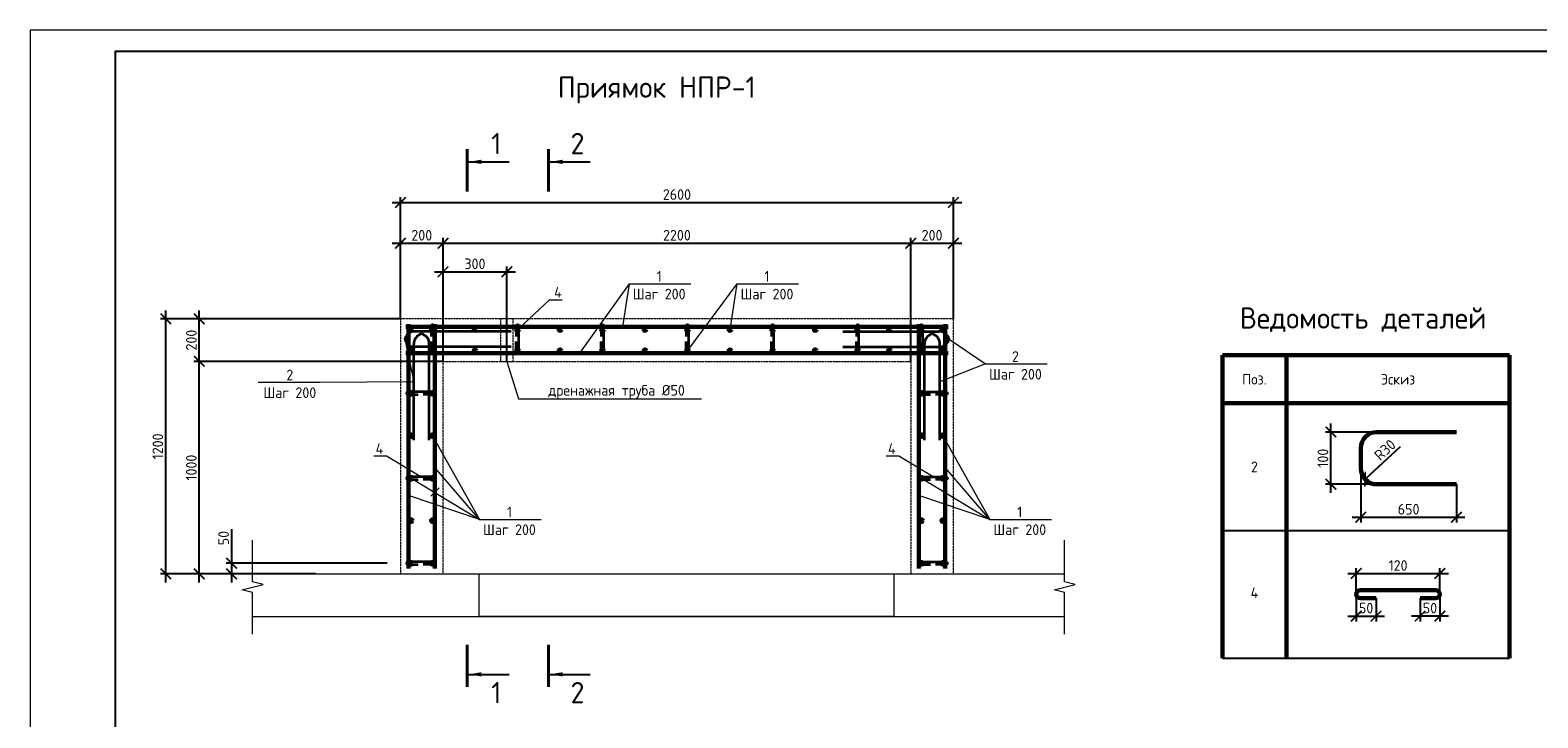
# Model space of a CAD drawing. Header units: millimetres. Extents: x 130535 to 3472113, y -231620 to 121434.
# Tile 47 of 133: x 344596 to 380050, y 18030 to 34210. Entities that reach past the tile are written whole.
import ezdxf
from ezdxf import colors
from ezdxf.entities.mleader import LeaderData, LeaderLine
from ezdxf.enums import TextEntityAlignment as Align
from ezdxf.math import Vec2, Vec3

# ---------------------------------------------------------------- set-up
doc = ezdxf.new("R2010")
doc.units = ezdxf.units.MM
doc.linetypes.add('DASHED', pattern=[7, 5, -2, 0])
doc.layers.get('DEFPOINTS').update_dxf_attribs({"color": 1, "lineweight": 0})
for name, color, linetype, lineweight in [('Основная 0.35', 200, 'Continuous', 35), ('Основная 0.60', 142, 'Continuous', 60), ('РАЗМЕРЫ', 1, 'Continuous', 9), ('Символы 0.20', 1, 'Continuous', 20), ('Текст 5.00', 82, 'Continuous', 50), ('Тонкая', 81, 'Continuous', 20), ('Тонкая 0.20', 30, 'Continuous', 20), ('ТОНКИЕ', 7, 'Continuous', 9), ('Штриховая 0.20', 42, 'DASHED', 20)]:
    doc.layers.add(name, color=color, linetype=linetype, lineweight=lineweight)
doc.layers.add('ТОЛСТЫЕ_ОСНОВНЫЕ', color=6, linetype='Continuous')
doc.styles.add('GOST-2.304_Type-B', font='GOST_Common.ttf')
doc.dimstyles.new('СПДС', dxfattribs={"dimscale": 100, "dimtxt": 2.5, "dimasz": 2.5, "dimexe": 1.25, "dimexo": 0, "dimtad": 1, "dimdec": 0, "dimtxsty": 'GOST-2.304_Type-B', "dimblk": 'ARCHTICK', "dimcen": 2.5, "dimdle": 2, "dimadec": 0, "dimazin": 2, "dimtfac": 0.75, "dimtdec": 0, "dimtmove": 1, "dimatfit": 3, "dimfxl": 1, "dimtolj": 1, "dimarcsym": 1})

# ---------------------------------------------------------------- blocks, each defined once
blk = doc.blocks.new('*U5')
at = {"layer": 'ТОЛСТЫЕ_ОСНОВНЫЕ', "color": 6}
blk.add_lwpolyline([(20, 5), (589, 5), (589, 415), (20, 415)], close=True, dxfattribs=at)
at = {"layer": 'ТОНКИЕ'}
blk.add_lwpolyline([(0, 0), (594, 0), (594, 420), (0, 420)], close=True, dxfattribs=at)
blk = doc.blocks.new('_ArchTick')
at = {"color": 0, "linetype": 'ByBlock', "const_width": 0.15}
blk.add_lwpolyline([(-0.5, -0.5), (0.5, 0.5)], dxfattribs=at)
blk = doc.blocks.new('*D429')
at = {"layer": 'DEFPOINTS', "color": 0, "linetype": 'Continuous', "lineweight": 0, "transparency": 16777216}
for p in [(352993, 21667), (349333, 21417), (351305, 21417)]:
    blk.add_point(p, dxfattribs=at)
at = {"layer": 'РАЗМЕРЫ', "color": 0, "linetype": 'Continuous', "lineweight": -2, "transparency": 16777216}
for p, q in [((349333, 22473), (349333, 21667)), ((352993, 21667), (349208, 21667)), ((349333, 21867), (349333, 21217)), ((351305, 21417), (349208, 21417))]:
    blk.add_line(p, q, dxfattribs=at)
at = {"layer": 'РАЗМЕРЫ', "color": 0, "linetype": 'Continuous', "lineweight": -2, "transparency": 16777216, "xscale": 250, "yscale": 250, "zscale": 250}
for p, rotation in [((349333, 21667), 90), ((349333, 21417), 270)]:
    blk.add_blockref('_ArchTick', p, dxfattribs=dict(at, rotation=rotation))
at = {"layer": 'РАЗМЕРЫ', "color": 0, "linetype": 'Continuous', "lineweight": 0, "transparency": 16777216, "insert": (349145, 22260), "char_height": 250, "attachment_point": 5, "rotation": 90, "style": 'GOST-2.304_Type-B'}
blk.add_mtext('\\A1;50', dxfattribs=at)
blk = doc.blocks.new('*D430')
at = {"layer": 'DEFPOINTS', "color": 0, "linetype": 'Continuous', "lineweight": 0, "transparency": 16777216}
for p in [(348573, 26417), (354305, 26417), (349824, 21417)]:
    blk.add_point(p, dxfattribs=at)
at = {"layer": 'РАЗМЕРЫ', "color": 0, "linetype": 'Continuous', "lineweight": -2, "transparency": 16777216}
for p, q in [((348573, 21217), (348573, 26617)), ((354305, 26417), (348448, 26417)), ((349824, 21417), (348448, 21417))]:
    blk.add_line(p, q, dxfattribs=at)
at = {"layer": 'РАЗМЕРЫ', "color": 0, "linetype": 'Continuous', "lineweight": -2, "transparency": 16777216, "xscale": 250, "yscale": 250, "zscale": 250}
for p, rotation in [((348573, 26417), 90), ((348573, 21417), 270)]:
    blk.add_blockref('_ArchTick', p, dxfattribs=dict(at, rotation=rotation))
at = {"layer": 'РАЗМЕРЫ', "color": 0, "linetype": 'Continuous', "lineweight": 0, "transparency": 16777216, "insert": (348386, 23917), "char_height": 250, "attachment_point": 5, "rotation": 90, "style": 'GOST-2.304_Type-B'}
blk.add_mtext('\\A1;1000', dxfattribs=at)
blk = doc.blocks.new('*D431')
at = {"layer": 'DEFPOINTS', "color": 0, "linetype": 'Continuous', "lineweight": 0, "transparency": 16777216}
for p in [(348573, 27417), (353305, 27417), (354305, 26417)]:
    blk.add_point(p, dxfattribs=at)
at = {"layer": 'РАЗМЕРЫ', "color": 0, "linetype": 'Continuous', "lineweight": -2, "transparency": 16777216}
for p, q in [((353305, 27417), (348448, 27417)), ((348573, 26217), (348573, 27617)), ((354305, 26417), (348448, 26417))]:
    blk.add_line(p, q, dxfattribs=at)
at = {"layer": 'РАЗМЕРЫ', "color": 0, "linetype": 'Continuous', "lineweight": -2, "transparency": 16777216, "xscale": 250, "yscale": 250, "zscale": 250}
for p, rotation in [((348573, 27417), 90), ((348573, 26417), 270)]:
    blk.add_blockref('_ArchTick', p, dxfattribs=dict(at, rotation=rotation))
at = {"layer": 'РАЗМЕРЫ', "color": 0, "linetype": 'Continuous', "lineweight": 0, "transparency": 16777216, "insert": (348386, 26917), "char_height": 250, "attachment_point": 5, "rotation": 90, "style": 'GOST-2.304_Type-B'}
blk.add_mtext('\\A1;200', dxfattribs=at)
blk = doc.blocks.new('*D432')
at = {"layer": 'DEFPOINTS', "color": 0, "linetype": 'Continuous', "lineweight": 0, "transparency": 16777216}
for p in [(354305, 29196), (353305, 27417), (354305, 26417)]:
    blk.add_point(p, dxfattribs=at)
at = {"layer": 'РАЗМЕРЫ', "color": 0, "linetype": 'Continuous', "lineweight": -2, "transparency": 16777216}
for p, q in [((353105, 29196), (354505, 29196)), ((353305, 27417), (353305, 29321)), ((354305, 26417), (354305, 29321))]:
    blk.add_line(p, q, dxfattribs=at)
at = {"layer": 'РАЗМЕРЫ', "color": 0, "linetype": 'Continuous', "lineweight": -2, "transparency": 16777216, "xscale": 250, "yscale": 250, "zscale": 250, "rotation": 180}
blk.add_blockref('_ArchTick', (353305, 29196), dxfattribs=at)
at = {"layer": 'РАЗМЕРЫ', "color": 0, "linetype": 'Continuous', "lineweight": -2, "transparency": 16777216, "xscale": 250, "yscale": 250, "zscale": 250}
blk.add_blockref('_ArchTick', (354305, 29196), dxfattribs=at)
at = {"layer": 'РАЗМЕРЫ', "color": 0, "linetype": 'Continuous', "lineweight": 0, "transparency": 16777216, "insert": (353805, 29384), "char_height": 250, "attachment_point": 5, "style": 'GOST-2.304_Type-B'}
blk.add_mtext('\\A1;200', dxfattribs=at)
blk = doc.blocks.new('*D433')
at = {"layer": 'DEFPOINTS', "color": 0, "linetype": 'Continuous', "lineweight": 0, "transparency": 16777216}
for p in [(365305, 29196), (354305, 26417), (365305, 26417)]:
    blk.add_point(p, dxfattribs=at)
at = {"layer": 'РАЗМЕРЫ', "color": 0, "linetype": 'Continuous', "lineweight": -2, "transparency": 16777216}
for p, q in [((354105, 29196), (365505, 29196)), ((354305, 26417), (354305, 29321)), ((365305, 26417), (365305, 29321))]:
    blk.add_line(p, q, dxfattribs=at)
at = {"layer": 'РАЗМЕРЫ', "color": 0, "linetype": 'Continuous', "lineweight": -2, "transparency": 16777216, "xscale": 250, "yscale": 250, "zscale": 250, "rotation": 180}
blk.add_blockref('_ArchTick', (354305, 29196), dxfattribs=at)
at = {"layer": 'РАЗМЕРЫ', "color": 0, "linetype": 'Continuous', "lineweight": -2, "transparency": 16777216, "xscale": 250, "yscale": 250, "zscale": 250}
blk.add_blockref('_ArchTick', (365305, 29196), dxfattribs=at)
at = {"layer": 'РАЗМЕРЫ', "color": 0, "linetype": 'Continuous', "lineweight": 0, "transparency": 16777216, "insert": (359805, 29384), "char_height": 250, "attachment_point": 5, "style": 'GOST-2.304_Type-B'}
blk.add_mtext('\\A1;2200', dxfattribs=at)
blk = doc.blocks.new('*D434')
at = {"layer": 'DEFPOINTS', "color": 0, "linetype": 'Continuous', "lineweight": 0, "transparency": 16777216}
for p in [(366305, 29196), (366305, 27417), (365305, 26417)]:
    blk.add_point(p, dxfattribs=at)
at = {"layer": 'РАЗМЕРЫ', "color": 0, "linetype": 'Continuous', "lineweight": -2, "transparency": 16777216}
for p, q in [((365105, 29196), (366505, 29196)), ((365305, 26417), (365305, 29321)), ((366305, 27417), (366305, 29321))]:
    blk.add_line(p, q, dxfattribs=at)
at = {"layer": 'РАЗМЕРЫ', "color": 0, "linetype": 'Continuous', "lineweight": -2, "transparency": 16777216, "xscale": 250, "yscale": 250, "zscale": 250, "rotation": 180}
blk.add_blockref('_ArchTick', (365305, 29196), dxfattribs=at)
at = {"layer": 'РАЗМЕРЫ', "color": 0, "linetype": 'Continuous', "lineweight": -2, "transparency": 16777216, "xscale": 250, "yscale": 250, "zscale": 250}
blk.add_blockref('_ArchTick', (366305, 29196), dxfattribs=at)
at = {"layer": 'РАЗМЕРЫ', "color": 0, "linetype": 'Continuous', "lineweight": 0, "transparency": 16777216, "insert": (365805, 29384), "char_height": 250, "attachment_point": 5, "style": 'GOST-2.304_Type-B'}
blk.add_mtext('\\A1;200', dxfattribs=at)
blk = doc.blocks.new('A$C862932c0')
at = {"layer": 'Основная 0.35'}
for p, q in [((130, 6), (6, 6)), ((6, -6), (56, -6)), ((130, -6), (80, -6))]:
    blk.add_line(p, q, dxfattribs=at)
for centre, start, end in [((6, 0), 90, 270), ((130, 0), 270, 90)]:
    blk.add_arc(centre, 6, start, end, dxfattribs=at)
blk = doc.blocks.new('_None')
blk = doc.blocks.new('*D424')
at = {"layer": 'DEFPOINTS', "color": 0, "linetype": 'Continuous', "lineweight": 0, "transparency": 16777216}
for p in [(366305, 30155), (353305, 28917), (366305, 28917)]:
    blk.add_point(p, dxfattribs=at)
at = {"layer": 'РАЗМЕРЫ', "color": 0, "linetype": 'Continuous', "lineweight": -2, "transparency": 16777216}
for p, q in [((353105, 30155), (366505, 30155)), ((353305, 28917), (353305, 30280)), ((366305, 28917), (366305, 30280))]:
    blk.add_line(p, q, dxfattribs=at)
at = {"layer": 'РАЗМЕРЫ', "color": 0, "linetype": 'Continuous', "lineweight": -2, "transparency": 16777216, "xscale": 250, "yscale": 250, "zscale": 250, "rotation": 180}
blk.add_blockref('_ArchTick', (353305, 30155), dxfattribs=at)
at = {"layer": 'РАЗМЕРЫ', "color": 0, "linetype": 'Continuous', "lineweight": -2, "transparency": 16777216, "xscale": 250, "yscale": 250, "zscale": 250}
blk.add_blockref('_ArchTick', (366305, 30155), dxfattribs=at)
at = {"layer": 'РАЗМЕРЫ', "color": 0, "linetype": 'Continuous', "lineweight": 0, "transparency": 16777216, "insert": (359805, 30342), "char_height": 250, "attachment_point": 5, "style": 'GOST-2.304_Type-B'}
blk.add_mtext('\\A1;2600', dxfattribs=at)
blk = doc.blocks.new('*D425')
at = {"layer": 'DEFPOINTS', "color": 0, "linetype": 'Continuous', "lineweight": 0, "transparency": 16777216}
for p in [(347785, 27417), (351305, 27417), (349824, 21417)]:
    blk.add_point(p, dxfattribs=at)
at = {"layer": 'РАЗМЕРЫ', "color": 0, "linetype": 'Continuous', "lineweight": -2, "transparency": 16777216}
for p, q in [((351305, 27417), (347660, 27417)), ((347785, 21217), (347785, 27617)), ((349824, 21417), (347660, 21417))]:
    blk.add_line(p, q, dxfattribs=at)
at = {"layer": 'РАЗМЕРЫ', "color": 0, "linetype": 'Continuous', "lineweight": -2, "transparency": 16777216, "xscale": 250, "yscale": 250, "zscale": 250}
for p, rotation in [((347785, 27417), 90), ((347785, 21417), 270)]:
    blk.add_blockref('_ArchTick', p, dxfattribs=dict(at, rotation=rotation))
at = {"layer": 'РАЗМЕРЫ', "color": 0, "linetype": 'Continuous', "lineweight": 0, "transparency": 16777216, "insert": (347598, 24417), "char_height": 250, "attachment_point": 5, "rotation": 90, "style": 'GOST-2.304_Type-B'}
blk.add_mtext('\\A1;1200', dxfattribs=at)
blk = doc.blocks.new('*D426')
at = {"layer": 'DEFPOINTS', "color": 0, "linetype": 'Continuous', "lineweight": 0, "transparency": 16777216}
for p in [(355805, 28525), (354305, 26417), (355805, 26417)]:
    blk.add_point(p, dxfattribs=at)
at = {"layer": 'РАЗМЕРЫ', "color": 0, "linetype": 'Continuous', "lineweight": -2, "transparency": 16777216}
for p, q in [((354105, 28525), (356005, 28525)), ((354305, 26417), (354305, 28650)), ((355805, 26417), (355805, 28650))]:
    blk.add_line(p, q, dxfattribs=at)
at = {"layer": 'РАЗМЕРЫ', "color": 0, "linetype": 'Continuous', "lineweight": -2, "transparency": 16777216, "xscale": 250, "yscale": 250, "zscale": 250, "rotation": 180}
blk.add_blockref('_ArchTick', (354305, 28525), dxfattribs=at)
at = {"layer": 'РАЗМЕРЫ', "color": 0, "linetype": 'Continuous', "lineweight": -2, "transparency": 16777216, "xscale": 250, "yscale": 250, "zscale": 250}
blk.add_blockref('_ArchTick', (355805, 28525), dxfattribs=at)
at = {"layer": 'РАЗМЕРЫ', "color": 0, "linetype": 'Continuous', "lineweight": 0, "transparency": 16777216, "insert": (355055, 28712), "char_height": 250, "attachment_point": 5, "style": 'GOST-2.304_Type-B'}
blk.add_mtext('\\A1;300', dxfattribs=at)
blk = doc.blocks.new('*D413')
at = {"layer": 'DEFPOINTS', "color": 0, "linetype": 'Continuous', "lineweight": 0, "transparency": 16777216}
for p in [(375184, 24754), (376261, 24754), (376261, 23524)]:
    blk.add_point(p, dxfattribs=at)
at = {"layer": 'РАЗМЕРЫ', "color": 0, "linetype": 'Continuous', "lineweight": -2, "transparency": 16777216}
for p, q in [((375184, 23324), (375184, 24954)), ((376261, 24754), (375059, 24754)), ((376261, 23524), (375059, 23524))]:
    blk.add_line(p, q, dxfattribs=at)
at = {"layer": 'РАЗМЕРЫ', "color": 0, "linetype": 'Continuous', "lineweight": -2, "transparency": 16777216, "xscale": 250, "yscale": 250, "zscale": 250}
for p, rotation in [((375184, 24754), 90), ((375184, 23524), 270)]:
    blk.add_blockref('_ArchTick', p, dxfattribs=dict(at, rotation=rotation))
at = {"layer": 'РАЗМЕРЫ', "color": 0, "linetype": 'Continuous', "lineweight": 0, "transparency": 16777216, "insert": (374996, 24139), "char_height": 250, "attachment_point": 5, "rotation": 90, "style": 'GOST-2.304_Type-B'}
blk.add_mtext('\\A1;100', dxfattribs=at)
blk = doc.blocks.new('*D414')
at = {"layer": 'DEFPOINTS', "color": 0, "linetype": 'Continuous', "lineweight": 0, "transparency": 16777216}
for p in [(375886, 23899), (378136, 23524), (378136, 22751)]:
    blk.add_point(p, dxfattribs=at)
at = {"layer": 'РАЗМЕРЫ', "color": 0, "linetype": 'Continuous', "lineweight": -2, "transparency": 16777216}
for p, q in [((375886, 23899), (375886, 22626)), ((378136, 23524), (378136, 22626)), ((375686, 22751), (378336, 22751))]:
    blk.add_line(p, q, dxfattribs=at)
at = {"layer": 'РАЗМЕРЫ', "color": 0, "linetype": 'Continuous', "lineweight": -2, "transparency": 16777216, "xscale": 250, "yscale": 250, "zscale": 250, "rotation": 180}
blk.add_blockref('_ArchTick', (375886, 22751), dxfattribs=at)
at = {"layer": 'РАЗМЕРЫ', "color": 0, "linetype": 'Continuous', "lineweight": -2, "transparency": 16777216, "xscale": 250, "yscale": 250, "zscale": 250}
blk.add_blockref('_ArchTick', (378136, 22751), dxfattribs=at)
at = {"layer": 'РАЗМЕРЫ', "color": 0, "linetype": 'Continuous', "lineweight": 0, "transparency": 16777216, "insert": (377011, 22938), "char_height": 250, "attachment_point": 5, "style": 'GOST-2.304_Type-B'}
blk.add_mtext('\\A1;650', dxfattribs=at)
blk = doc.blocks.new('*D415')
at = {"layer": 'DEFPOINTS', "color": 0, "linetype": 'Continuous', "lineweight": 0, "transparency": 16777216}
for p in [(376261, 23899), (375987, 23644)]:
    blk.add_point(p, dxfattribs=at)
at = {"layer": 'РАЗМЕРЫ', "color": 0, "linetype": 'Continuous', "lineweight": -2, "transparency": 16777216}
blk.add_line((376811, 24409), (375987, 23644), dxfattribs=at)
at = {"layer": 'РАЗМЕРЫ', "color": 0, "linetype": 'Continuous', "lineweight": -2, "transparency": 16777216, "xscale": 250, "yscale": 250, "zscale": 250, "rotation": 222.8482016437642}
blk.add_blockref('_ArchTick', (375987, 23644), dxfattribs=at)
at = {"layer": 'РАЗМЕРЫ', "color": 0, "linetype": 'Continuous', "lineweight": 0, "transparency": 16777216, "insert": (376455, 24334), "char_height": 250, "attachment_point": 5, "rotation": 42.8482, "style": 'GOST-2.304_Type-B'}
blk.add_mtext('\\A1;R30', dxfattribs=at)
blk = doc.blocks.new('*D416')
at = {"layer": 'DEFPOINTS', "color": 0, "linetype": 'Continuous', "lineweight": 0, "transparency": 16777216}
for p in [(377746, 20939), (377280, 20848), (377280, 20424)]:
    blk.add_point(p, dxfattribs=at)
at = {"layer": 'РАЗМЕРЫ', "color": 0, "linetype": 'Continuous', "lineweight": -2, "transparency": 16777216}
for p, q in [((377746, 20939), (377746, 20299)), ((377280, 20848), (377280, 20299)), ((377946, 20424), (377080, 20424))]:
    blk.add_line(p, q, dxfattribs=at)
at = {"layer": 'РАЗМЕРЫ', "color": 0, "linetype": 'Continuous', "lineweight": -2, "transparency": 16777216, "xscale": 250, "yscale": 250, "zscale": 250, "rotation": 180}
blk.add_blockref('_ArchTick', (377280, 20424), dxfattribs=at)
at = {"layer": 'РАЗМЕРЫ', "color": 0, "linetype": 'Continuous', "lineweight": -2, "transparency": 16777216, "xscale": 250, "yscale": 250, "zscale": 250}
blk.add_blockref('_ArchTick', (377746, 20424), dxfattribs=at)
at = {"layer": 'РАЗМЕРЫ', "color": 0, "linetype": 'Continuous', "lineweight": 0, "transparency": 16777216, "insert": (377513, 20612), "char_height": 250, "attachment_point": 5, "style": 'GOST-2.304_Type-B'}
blk.add_mtext('\\A1;50', dxfattribs=at)
blk = doc.blocks.new('*D417')
at = {"layer": 'DEFPOINTS', "color": 0, "linetype": 'Continuous', "lineweight": 0, "transparency": 16777216}
for p in [(375778, 20939), (376245, 20848), (376245, 20424)]:
    blk.add_point(p, dxfattribs=at)
at = {"layer": 'РАЗМЕРЫ', "color": 0, "linetype": 'Continuous', "lineweight": -2, "transparency": 16777216}
for p, q in [((375778, 20939), (375778, 20299)), ((376245, 20848), (376245, 20299)), ((375578, 20424), (376445, 20424))]:
    blk.add_line(p, q, dxfattribs=at)
at = {"layer": 'РАЗМЕРЫ', "color": 0, "linetype": 'Continuous', "lineweight": -2, "transparency": 16777216, "xscale": 250, "yscale": 250, "zscale": 250, "rotation": 180}
blk.add_blockref('_ArchTick', (375778, 20424), dxfattribs=at)
at = {"layer": 'РАЗМЕРЫ', "color": 0, "linetype": 'Continuous', "lineweight": -2, "transparency": 16777216, "xscale": 250, "yscale": 250, "zscale": 250}
blk.add_blockref('_ArchTick', (376245, 20424), dxfattribs=at)
at = {"layer": 'РАЗМЕРЫ', "color": 0, "linetype": 'Continuous', "lineweight": 0, "transparency": 16777216, "insert": (376011, 20612), "char_height": 250, "attachment_point": 5, "style": 'GOST-2.304_Type-B'}
blk.add_mtext('\\A1;50', dxfattribs=at)
blk = doc.blocks.new('*D404')
at = {"layer": 'DEFPOINTS', "color": 0, "linetype": 'Continuous', "lineweight": 0, "transparency": 16777216}
for p in [(377746, 21427), (375780, 20959), (377746, 20938)]:
    blk.add_point(p, dxfattribs=at)
at = {"layer": 'РАЗМЕРЫ', "color": 0, "linetype": 'Continuous', "lineweight": -2, "transparency": 16777216}
for p, q in [((375580, 21427), (377946, 21427)), ((375780, 20959), (375780, 21552)), ((377746, 20938), (377746, 21552))]:
    blk.add_line(p, q, dxfattribs=at)
at = {"layer": 'РАЗМЕРЫ', "color": 0, "linetype": 'Continuous', "lineweight": -2, "transparency": 16777216, "xscale": 250, "yscale": 250, "zscale": 250, "rotation": 180}
blk.add_blockref('_ArchTick', (375780, 21427), dxfattribs=at)
at = {"layer": 'РАЗМЕРЫ', "color": 0, "linetype": 'Continuous', "lineweight": -2, "transparency": 16777216, "xscale": 250, "yscale": 250, "zscale": 250}
blk.add_blockref('_ArchTick', (377746, 21427), dxfattribs=at)
at = {"layer": 'РАЗМЕРЫ', "color": 0, "linetype": 'Continuous', "lineweight": 0, "transparency": 16777216, "insert": (376763, 21615), "char_height": 250, "attachment_point": 5, "style": 'GOST-2.304_Type-B'}
blk.add_mtext('\\A1;120', dxfattribs=at)

msp = doc.modelspace()

# ---------------------------------------------------------------- linework, layer by layer
at = {"layer": 'Основная 0.35'}
for p, q in [((355906.7, 27121.1), (353656.7, 27121.1)), ((353801.6, 27061.5), (353799.8, 27061.5)), ((363703, 27121.1), (365953, 27121.1)), ((365808.1, 27061.5), (365809.9, 27061.5)), ((353406.7, 26939.9), (353406.7, 26941.7)), ((353620.5, 24561.5), (353620.5, 26811.5)), ((355906.7, 26760.5), (353656.7, 26760.5)), ((353981, 24561.5), (353981, 26811.5)), ((363703, 26760.5), (365953, 26760.5)), ((365628.7, 24561.5), (365628.7, 26811.5)), ((365989.3, 24561.5), (365989.3, 26811.5)), ((366203, 26939.9), (366203, 26941.7))]:
    msp.add_line(p, q, dxfattribs=at)
for centre, start, end in [((353634.1, 26889.1), 84.44835, 167.41224), ((353852.4, 26834), 102.58776, 185.55165), ((353749, 26834), 354.44835, 77.41224), ((365860.7, 26834), 102.58776, 185.55165), ((365757.3, 26834), 354.44835, 77.41224), ((365975.6, 26889.1), 12.58776, 95.55165), ((353634.1, 26992.5), 192.58776, 275.55165), ((365975.6, 26992.5), 264.44835, 347.41224)]:
    msp.add_arc(centre, 233.1, start, end, dxfattribs=at)
at = {"layer": 'Основная 0.60'}
for p, q in [((366179.9, 27226.9), (353429.9, 27226.9)), ((353494.9, 27291.9), (353494.9, 21541.9)), ((354114.9, 27291.9), (354114.9, 21541.9)), ((365494.9, 27291.9), (365494.9, 21541.9)), ((366114.9, 27291.9), (366114.9, 21541.9)), ((366179.9, 26606.9), (353429.9, 26606.9)), ((376261.5, 24753.5), (378136.5, 24753.5)), ((375886.5, 24378.5), (375886.5, 23899)), ((376261.5, 23524), (378136.5, 23524)), ((375869.5, 21031.1), (377654.6, 21031.1)), ((375869.5, 20847.5), (376244.5, 20847.5)), ((377654.6, 20847.5), (377279.6, 20847.5))]:
    msp.add_line(p, q, dxfattribs=at)
at = {"layer": 'Основная 0.60', "linetype": 'Continuous', "lineweight": 60}
for p, q in [((372635.3, 26559.2), (379385.3, 26559.2)), ((372635.3, 26559.2), (372635.3, 19434.2)), ((374135.3, 26559.2), (374135.3, 19434.2)), ((379385.3, 26559.2), (379385.3, 19434.2)), ((372635.3, 25434.2), (379385.3, 25434.2))]:
    msp.add_line(p, q, dxfattribs=at)
at = {"layer": 'Основная 0.60', "linetype": 'Continuous', "lineweight": -3}
for p, q in [((372635.3, 22434.2), (379385.3, 22434.2)), ((372635.3, 22434.2), (379385.3, 22434.2)), ((372635.3, 19434.2), (379385.3, 19434.2))]:
    msp.add_line(p, q, dxfattribs=at)
at = {"layer": 'Основная 0.60'}
for centre in [(353554.9, 27166.9), (353554.9, 27166.9), (354054.9, 27166.9), (355054.9, 27166.9), (356054.9, 27166.9), (357054.9, 27166.9), (358054.9, 27166.9), (359054.9, 27166.9), (360054.9, 27166.9), (361054.9, 27166.9), (362054.9, 27166.9), (363054.9, 27166.9), (364054.9, 27166.9), (364800.7, 27166.9), (365554.9, 27166.9), (366054.9, 27166.9), (353554.9, 26666.9), (354054.9, 26666.9), (355054.9, 26666.9), (356054.9, 26666.9), (357054.9, 26666.9), (358054.9, 26666.9), (359054.9, 26666.9), (360054.9, 26666.9), (361054.9, 26666.9), (362054.9, 26666.9), (363054.9, 26666.9), (364054.9, 26666.9), (364800.7, 26666.9), (365554.9, 26666.9), (366054.9, 26666.9), (353554.9, 25666.9), (354054.9, 25666.9), (365554.9, 25666.9), (366054.9, 25666.9), (353554.9, 24666.9), (354054.9, 24666.9), (365554.9, 24666.9), (366054.9, 24666.9), (353554.9, 23666.9), (354054.9, 23666.9), (365554.9, 23666.9), (366054.9, 23666.9), (353554.9, 22666.9), (354054.9, 22666.9), (365554.9, 22666.9), (366054.9, 22666.9), (353554.9, 21666.9), (354054.9, 21666.9), (365554.9, 21666.9), (366054.9, 21666.9)]:
    msp.add_circle(centre, 30, dxfattribs=at)
for centre, radius, start, end in [((376261.5, 24378.5), 375, 90, 180), ((376261.5, 23899), 375, 180, 270), ((375869.5, 20939.3), 91.8, 90, 270), ((377654.6, 20939.3), 91.8, 270, 90)]:
    msp.add_arc(centre, radius, start, end, dxfattribs=at)
at = {"layer": 'РАЗМЕРЫ', "linetype": 'Continuous', "lineweight": 0}
for p, q in [((357519.7, 26606.9), (358685.6, 28242.5)), ((360054.9, 26666.9), (361220.7, 28242.5)), ((355165.6, 22699.3), (354114.9, 23923.5)), ((367165.6, 22699.3), (366114.9, 23923.5)), ((353554.9, 23666.9), (355165.6, 22699.3)), ((365554.9, 23666.9), (367165.6, 22699.3)), ((355165.6, 22699.3), (353494.9, 23264.5)), ((367165.6, 22699.3), (365494.9, 23264.5))]:
    msp.add_line(p, q, dxfattribs=at)
at = {"layer": 'Символы 0.20'}
msp.add_lwpolyline([(367063.9, 26355.5), (365989.3, 25936.5)], dxfattribs=at)
at = {"layer": 'Тонкая'}
for points in [[(349823.9, 20002.1), (349823.9, 20152.1), (349823.9, 20981.6), (349573.9, 21044.1), (350073.9, 21169.1), (349823.9, 21231.6), (349823.9, 22061.1), (349823.9, 22211.1)], [(368922.2, 20002.1), (368922.2, 20152.1), (368922.2, 20981.6), (368672.2, 21044.1), (369172.2, 21169.1), (368922.2, 21231.6), (368922.2, 22061.1), (368922.2, 22211.1)]]:
    msp.add_lwpolyline(points, dxfattribs=at)
at = {"layer": 'Тонкая 0.20'}
msp.add_line((349823.9, 21416.9), (355154.9, 21416.9), dxfattribs=at)
at = {"layer": 'Тонкая 0.20', "ltscale": 6}
for p, q in [((364919.6, 21416.9), (368922.2, 21416.9)), ((349823.9, 20416.9), (368922.2, 20416.9))]:
    msp.add_line(p, q, dxfattribs=at)
at = {"layer": 'Тонкая 0.20'}
msp.add_lwpolyline([(355154.9, 21416.9), (364904.9, 21416.8), (364904.9, 20416.9), (355154.9, 20416.9)], close=True, dxfattribs=at)
at = {"layer": 'ТОНКИЕ', "linetype": 'Continuous', "lineweight": 25, "ltscale": 200}
for p, q in [((354906.6, 31111.3), (355856.6, 31111.3)), ((356817.1, 31111.3), (357767.1, 31111.3)), ((354906.6, 19053.5), (355856.6, 19053.5)), ((356817.1, 19053.5), (357767.1, 19053.5))]:
    msp.add_line(p, q, dxfattribs=at)
at = {"layer": 'ТОНКИЕ', "linetype": 'Continuous', "lineweight": 25, "ltscale": 200, "const_width": 70}
for points in [[(354871.6, 31411.3), (354871.6, 30411.3)], [(356782.1, 31411.3), (356782.1, 30411.3)], [(354871.6, 18753.5), (354871.6, 19753.5)], [(356782.1, 18753.5), (356782.1, 19753.5)]]:
    msp.add_lwpolyline(points, dxfattribs=at)
at = {"layer": 'ТОНКИЕ', "linetype": 'Continuous', "lineweight": 25, "ltscale": 200}
for points in [[(354906.6, 31111.3), (355207.1, 31161.6), (355207.1, 31061)], [(356817.1, 31111.3), (357117.6, 31161.6), (357117.6, 31061)], [(354906.6, 19053.5), (355207.1, 19103.8), (355207.1, 19003.3)], [(356817.1, 19053.5), (357117.6, 19103.8), (357117.6, 19003.3)]]:
    msp.add_solid(points, dxfattribs=at)
at = {"layer": 'Штриховая 0.20'}
msp.add_lwpolyline([(366304.9, 21416.9), (366304.9, 27416.9), (353304.9, 27416.9), (353304.9, 21416.9), (354304.9, 21416.9), (354304.9, 26416.9), (365304.9, 26416.9), (365304.9, 21416.9), (366304.9, 21416.9)], dxfattribs=at)
msp.add_lwpolyline([(355654.9, 27416.9), (355654.9, 26416.9), (355954.9, 26416.9), (355954.9, 27416.9)], close=True, dxfattribs=at)

# ---------------------------------------------------------------- block references
at = {"xscale": 100, "yscale": 100, "zscale": 100}
msp.add_blockref('*U5', (344595.6, -7790.1), dxfattribs=at)
at = {"layer": 'Символы 0.20'}
for name, p, xscale, yscale, zscale, rotation in [('A$C862932c0', (354054.9, 27280.8), 5, 5, 5, 270), ('A$C862932c0', (356054.9, 27280.8), 5, 5, 5, 270), ('A$C862932c0', (358054.9, 27280.8), 5, 5, 5, 270), ('A$C862932c0', (360054.9, 27280.8), 5, 5, 5, 270), ('A$C862932c0', (362054.9, 27280.8), 5, 5, 5, 270), ('A$C862932c0', (364054.9, 27280.8), 5, 5, 5, 270), ('A$C862932c0', (365554.9, 27280.8), 5, 5, 5, 270), ('_ArchTick', (354114.9, 23341.7), 200, 200, 200, 180.0000000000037)]:
    msp.add_blockref(name, p, dxfattribs=dict(at, xscale=xscale, yscale=yscale, zscale=zscale, rotation=rotation))
at = {"layer": 'Символы 0.20', "yscale": 5, "zscale": 5}
for p, xscale in [((353440.9, 25666.9), 5), ((366168.8, 25666.9), -5), ((353440.9, 23666.9), 5), ((366168.8, 23666.9), -5), ((353440.9, 21666.9), 5), ((366168.8, 21666.9), -5)]:
    msp.add_blockref('A$C862932c0', p, dxfattribs=dict(at, xscale=xscale))

# ---------------------------------------------------------------- texts
at = {"layer": 'Основная 0.60', "linetype": 'Continuous', "lineweight": -3, "attachment_point": 5, "style": 'GOST-2.304_Type-B'}
for s, insert, char_height, width in [('Ведомость деталей', (375940.3, 27397.5), 500, 6669.969), ('Поз.', (373385.3, 25996.7), 250, 1200), ('Эскиз', (376760.3, 25996.7), 250, 1200), ('2', (373385.3, 23934.2), 250, 1200), ('4', (373385.3, 20974.3), 250, 1200)]:
    msp.add_mtext(s, dxfattribs=dict(at, insert=insert, char_height=char_height, width=width))
at = {"layer": 'Текст 5.00', "style": 'GOST-2.304_Type-B'}
msp.add_text('Приямок НПР-1', height=500, dxfattribs=at).set_placement((359328.7, 32869.2), align=Align.MIDDLE_CENTER)
at = {"layer": 'ТОНКИЕ', "linetype": 'Continuous', "lineweight": 0, "char_height": 500, "attachment_point": 5, "style": 'GOST-2.304_Type-B'}
for s, insert in [('1', (355556.6, 31541.3)), ('2', (357467.1, 31541.3)), ('1', (355556.6, 18623.5)), ('2', (357467.1, 18623.5))]:
    msp.add_mtext_dynamic_manual_height_columns(s, width=723.88, gutter_width=25, heights=[0], dxfattribs=dict(at, insert=insert))

# ---------------------------------------------------------------- dimensions: what is measured, and where the dimension line sits
at = {"layer": 'РАЗМЕРЫ', "color": 3, "linetype": 'Continuous', "lineweight": 0}
for base, p1, p2, picture, middle in [((366304.9, 30154.9), (353304.9, 28916.9), (366304.9, 28916.9), '*D424', (359804.9, 30342.4)), ((354304.9, 29196.4), (353304.9, 27416.9), (354304.9, 26416.9), '*D432', (353804.9, 29383.9)), ((365304.9, 29196.4), (354304.9, 26416.9), (365304.9, 26416.9), '*D433', (359804.9, 29383.9)), ((366304.9, 29196.4), (365304.9, 26416.9), (366304.9, 27416.9), '*D434', (365804.9, 29383.9)), ((355804.9, 28524.9), (354304.9, 26416.9), (355804.9, 26416.9), '*D426', (355054.9, 28712.4))]:
    dim = msp.add_linear_dim(base=base, p1=p1, p2=p2, dimstyle='СПДС', override={"dimlfac": 0.2}, dxfattribs=at)
    dim.commit()
    dim.dimension.update_dxf_attribs({"geometry": picture, "text_midpoint": middle})
for base, p1, p2, angle, picture, middle in [((347785.4, 27416.9), (349823.9, 21416.9), (351304.9, 27416.9), 90, '*D425', (347597.9, 24416.9)), ((348573.1, 27416.9), (354304.9, 26416.9), (353304.9, 27416.9), 270, '*D431', (348385.6, 26916.9)), ((348573.1, 26416.9), (349823.9, 21416.9), (354304.9, 26416.9), 270, '*D430', (348385.6, 23916.9))]:
    dim = msp.add_linear_dim(base=base, p1=p1, p2=p2, angle=angle, dimstyle='СПДС', override={"dimlfac": 0.2}, dxfattribs=at)
    dim.commit()
    dim.dimension.update_dxf_attribs({"geometry": picture, "text_midpoint": middle})
for base, p1, p2, angle, text, picture, middle in [((375183.9, 24753.5), (376261.5, 23524), (376261.5, 24753.5), 90, '100', '*D413', (374996.4, 24138.8)), ((377279.6, 20424.5), (377746.4, 20939.3), (377279.6, 20847.5), 180, '50', '*D416', (377513, 20612))]:
    dim = msp.add_linear_dim(base=base, p1=p1, p2=p2, angle=angle, text=text, dimstyle='СПДС', override={"dimlfac": 0.2}, dxfattribs=at)
    dim.commit()
    dim.dimension.update_dxf_attribs({"geometry": picture, "text_midpoint": middle})
dim = msp.add_radius_dim(center=(376261.5, 23899), mpoint=(375986.6, 23644), text='R30', dimstyle='СПДС', override={"dimlfac": 0.2}, dxfattribs=at)
dim.commit()
dim.dimension.update_dxf_attribs({"geometry": '*D415', "text_midpoint": (376582.3, 24196.5), "dimtype": 164})
for base, p1, p2, text, picture, middle in [((378136.5, 22750.6), (375886.5, 23899), (378136.5, 23524), '650', '*D414', (377011.5, 22938.1)), ((377746.4, 21427.3), (375779.9, 20959.3), (377746.4, 20938.4), '120', '*D404', (376763.2, 21614.8)), ((376244.5, 20424.5), (375777.7, 20939.3), (376244.5, 20847.5), '50', '*D417', (376011.1, 20612))]:
    dim = msp.add_linear_dim(base=base, p1=p1, p2=p2, text=text, dimstyle='СПДС', override={"dimlfac": 0.2}, dxfattribs=at)
    dim.commit()
    dim.dimension.update_dxf_attribs({"geometry": picture, "text_midpoint": middle})
dim = msp.add_linear_dim(base=(349332.8, 21416.9), p1=(352992.6, 21666.9), p2=(351304.9, 21416.9), angle=270, dimstyle='СПДС', override={"dimlfac": 0.2}, dxfattribs=at)
dim.commit()
dim.dimension.update_dxf_attribs({"geometry": '*D429', "text_midpoint": (349314, 22260), "dimtype": 160})

# ---------------------------------------------------------------- leaders
at = {"layer": 'Символы 0.20'}
ml = msp.add_multileader_mtext('Standard', dxfattribs=at)
ml.set_content('1\\PШаг 200', color=256, style='GOST-2.304_Type-B')
ml.set_leader_properties(color=256, linetype='ByLayer', lineweight=-1)
ml.set_arrow_properties(name='NONE')
ml.build(insert=Vec2(0, 0))
ml.multileader.update_dxf_attribs({"text_left_attachment_type": 6, "text_right_attachment_type": 6, "dogleg_length": 1, "arrow_head_size": 18, "scale": 20})
ctx = ml.context
ctx.base_point, ctx.scale, ctx.char_height, ctx.arrow_head_size, ctx.landing_gap_size, ctx.plane_origin = Vec3(358785.6, 28242.5), 20, 250, 18, 9, Vec3(354934.9, 28109.1)
ctx.left_attachment, ctx.right_attachment, ctx.text_align_type = 6, 6, 1
notes = []
notes.append((ctx, [(0, (1, 1, 0), (358685.6, 28242.5), (1, 0), 100, [(0, [(358529, 27226.9)], 0, [])])]))
ctx.mtext.insert, ctx.mtext.alignment, ctx.mtext.flow_direction = Vec3(359387.4, 28542.5), 2, 5
ml = msp.add_multileader_mtext('Standard', dxfattribs=at)
ml.set_content('1\\PШаг 200', color=256, style='GOST-2.304_Type-B')
ml.set_leader_properties(color=256, linetype='ByLayer', lineweight=-1)
ml.set_arrow_properties(name='NONE')
ml.build(insert=Vec2(0, 0))
ml.multileader.update_dxf_attribs({"text_left_attachment_type": 6, "text_right_attachment_type": 6, "dogleg_length": 1, "arrow_head_size": 18, "scale": 20})
ctx = ml.context
ctx.base_point, ctx.scale, ctx.char_height, ctx.arrow_head_size, ctx.landing_gap_size, ctx.plane_origin = Vec3(361320.7, 28242.5), 20, 250, 18, 9, Vec3(357470, 28109.1)
ctx.left_attachment, ctx.right_attachment, ctx.text_align_type = 6, 6, 1
notes.append((ctx, [(0, (1, 1, 0), (361220.7, 28242.5), (1, 0), 100, [(0, [(361054.9, 27166.9)], 0, [])])]))
ctx.mtext.insert, ctx.mtext.alignment, ctx.mtext.flow_direction = Vec3(361922.5, 28542.5), 2, 5
ml = msp.add_multileader_mtext('Standard', dxfattribs=at)
ml.set_content('4', color=256, style='GOST-2.304_Type-B')
ml.set_leader_properties(color=256, linetype='ByLayer', lineweight=-1)
ml.set_arrow_properties(name='NONE')
ml.build(insert=Vec2(0, 0))
ml.multileader.update_dxf_attribs({"text_left_attachment_type": 6, "text_right_attachment_type": 6, "dogleg_length": 1, "arrow_head_size": 18, "scale": 20})
ctx = ml.context
ctx.base_point, ctx.scale, ctx.char_height, ctx.arrow_head_size, ctx.landing_gap_size, ctx.plane_origin = Vec3(356908.9, 27867.6), 20, 250, 18, 9, Vec3(355176.9, 25428.7)
ctx.left_attachment, ctx.right_attachment = 6, 6
notes.append((ctx, [(0, (1, 1, 0), (356808.9, 27867.6), (1, 0), 100, [(0, [(356084.9, 27190.8)], 0, [])])]))
ctx.mtext.insert, ctx.mtext.flow_direction = Vec3(356917.9, 28167.6), 5
ml = msp.add_multileader_mtext('Standard', dxfattribs=at)
ml.set_content('2\\PШаг 200', color=256, style='GOST-2.304_Type-B')
ml.set_leader_properties(color=256, linetype='ByLayer', lineweight=-1)
ml.set_arrow_properties(name='NONE')
ml.build(insert=Vec2(0, 0))
ml.multileader.update_dxf_attribs({"text_left_attachment_type": 6, "text_right_attachment_type": 6, "dogleg_length": 1, "arrow_head_size": 18, "scale": 20})
ctx = ml.context
ctx.base_point, ctx.scale, ctx.char_height, ctx.arrow_head_size, ctx.landing_gap_size, ctx.plane_origin = Vec3(350100.8, 25922), 20, 250, 18, 9, Vec3(350524.5, 27816.1)
ctx.left_attachment, ctx.right_attachment, ctx.text_align_type = 6, 6, 1
notes.append((ctx, [(0, (1, 1, 0), (351404.4, 25922), (-1, 0), 100, [(1, [(353406.7, 26941.7), (353620.5, 25936.5)], 0, [])])]))
ctx.mtext.insert, ctx.mtext.alignment, ctx.mtext.flow_direction = Vec3(350702.6, 26222), 2, 5
ml = msp.add_multileader_mtext('Standard', dxfattribs=at)
ml.set_content('2\\PШаг 200', color=256, style='GOST-2.304_Type-B')
ml.set_leader_properties(color=256, linetype='ByLayer', lineweight=-1)
ml.set_arrow_properties(name='NONE')
ml.build(insert=Vec2(0, 0))
ml.multileader.update_dxf_attribs({"text_left_attachment_type": 6, "text_right_attachment_type": 6, "dogleg_length": 1, "arrow_head_size": 18, "scale": 20})
ctx = ml.context
ctx.base_point, ctx.scale, ctx.char_height, ctx.arrow_head_size, ctx.landing_gap_size, ctx.plane_origin = Vec3(367163.9, 26355.5), 20, 250, 18, 9, Vec3(367585.2, 27816.1)
ctx.left_attachment, ctx.right_attachment, ctx.text_align_type = 6, 6, 1
notes.append((ctx, [(0, (1, 1, 0), (367063.9, 26355.5), (1, 0), 100, [(0, [(366203, 26941.7)], 0, [])])]))
ctx.mtext.insert, ctx.mtext.alignment, ctx.mtext.flow_direction = Vec3(367765.7, 26655.5), 2, 5
ml = msp.add_multileader_mtext('Standard', dxfattribs=at)
ml.set_content('дренажная труба %%C50', color=256, style='GOST-2.304_Type-B')
ml.set_leader_properties(color=256, linetype='ByLayer', lineweight=-1)
ml.set_arrow_properties(name='NONE')
ml.build(insert=Vec2(0, 0))
ml.multileader.update_dxf_attribs({"text_left_attachment_type": 6, "text_right_attachment_type": 6, "dogleg_length": 1, "arrow_head_size": 18, "scale": 20})
ctx = ml.context
ctx.base_point, ctx.scale, ctx.char_height, ctx.arrow_head_size, ctx.landing_gap_size, ctx.plane_origin = Vec3(356715.6, 25536.2), 20, 250, 18, 9, Vec3(355998.6, 22009.4)
ctx.left_attachment, ctx.right_attachment, ctx.text_align_type = 6, 6, 1
notes.append((ctx, [(1, (1, 1, 0), (356076.4, 25536.2), (1, 0), 639.1, [(0, [(355804.9, 26416.9)], 0, [])])]))
ctx.mtext.insert, ctx.mtext.alignment, ctx.mtext.flow_direction = Vec3(358385.2, 25861.2), 2, 5
ml = msp.add_multileader_mtext('Standard', dxfattribs=at)
ml.set_content('4', color=256, style='GOST-2.304_Type-B')
ml.set_leader_properties(color=256, linetype='ByLayer', lineweight=-1)
ml.set_arrow_properties(name='NONE')
ml.build(insert=Vec2(0, 0))
ml.multileader.update_dxf_attribs({"text_left_attachment_type": 6, "text_right_attachment_type": 6, "dogleg_length": 1, "arrow_head_size": 18, "scale": 20})
ctx = ml.context
ctx.base_point, ctx.scale, ctx.char_height, ctx.arrow_head_size, ctx.landing_gap_size, ctx.plane_origin = Vec3(352710.5, 24190.2), 20, 250, 18, 9, Vec3(352530.9, 23696.9)
ctx.left_attachment, ctx.right_attachment = 6, 6
notes.append((ctx, [(0, (1, 1, 0), (352978.5, 24190.2), (-1, 0), 100, [(0, [(353780.9, 23696.9)], 0, [])])]))
ctx.mtext.insert, ctx.mtext.flow_direction = Vec3(352719.5, 24490.2), 5
ml = msp.add_multileader_mtext('Standard', dxfattribs=at)
ml.set_content('1\\PШаг 200', color=256, style='GOST-2.304_Type-B')
ml.set_leader_properties(color=256, linetype='ByLayer', lineweight=-1)
ml.set_arrow_properties(name='NONE')
ml.build(insert=Vec2(0, 0))
ml.multileader.update_dxf_attribs({"text_left_attachment_type": 6, "text_right_attachment_type": 6, "dogleg_length": 1, "arrow_head_size": 18, "scale": 20})
ctx = ml.context
ctx.base_point, ctx.scale, ctx.char_height, ctx.arrow_head_size, ctx.landing_gap_size, ctx.plane_origin = Vec3(355265.6, 22699.3), 20, 250, 18, 9, Vec3(351414.9, 22565.9)
ctx.left_attachment, ctx.right_attachment, ctx.text_align_type = 6, 6, 1
notes.append((ctx, [(0, (1, 1, 0), (355165.6, 22699.3), (1, 0), 100, [(0, [(354054.9, 24666.9)], 0, [])])]))
ctx.mtext.insert, ctx.mtext.alignment, ctx.mtext.flow_direction = Vec3(355867.4, 22999.3), 2, 5
ml = msp.add_multileader_mtext('Standard', dxfattribs=at)
ml.set_content('4', color=256, style='GOST-2.304_Type-B')
ml.set_leader_properties(color=256, linetype='ByLayer', lineweight=-1)
ml.set_arrow_properties(name='NONE')
ml.build(insert=Vec2(0, 0))
ml.multileader.update_dxf_attribs({"text_left_attachment_type": 6, "text_right_attachment_type": 6, "dogleg_length": 1, "arrow_head_size": 18, "scale": 20})
ctx = ml.context
ctx.base_point, ctx.scale, ctx.char_height, ctx.arrow_head_size, ctx.landing_gap_size, ctx.plane_origin = Vec3(364758.4, 24190.2), 20, 250, 18, 9, Vec3(364578.8, 23696.9)
ctx.left_attachment, ctx.right_attachment = 6, 6
notes.append((ctx, [(0, (1, 1, 0), (365026.4, 24190.2), (-1, 0), 100, [(0, [(365828.8, 23696.9)], 0, [])])]))
ctx.mtext.insert, ctx.mtext.flow_direction = Vec3(364767.4, 24490.2), 5
ml = msp.add_multileader_mtext('Standard', dxfattribs=at)
ml.set_content('1\\PШаг 200', color=256, style='GOST-2.304_Type-B')
ml.set_leader_properties(color=256, linetype='ByLayer', lineweight=-1)
ml.set_arrow_properties(name='NONE')
ml.build(insert=Vec2(0, 0))
ml.multileader.update_dxf_attribs({"text_left_attachment_type": 6, "text_right_attachment_type": 6, "dogleg_length": 1, "arrow_head_size": 18, "scale": 20})
ctx = ml.context
ctx.base_point, ctx.scale, ctx.char_height, ctx.arrow_head_size, ctx.landing_gap_size, ctx.plane_origin = Vec3(367265.6, 22699.3), 20, 250, 18, 9, Vec3(363414.9, 22565.9)
ctx.left_attachment, ctx.right_attachment, ctx.text_align_type = 6, 6, 1
notes.append((ctx, [(0, (1, 1, 0), (367165.6, 22699.3), (1, 0), 100, [(0, [(366054.9, 24666.9)], 0, [])])]))
ctx.mtext.insert, ctx.mtext.alignment, ctx.mtext.flow_direction = Vec3(367867.4, 22999.3), 2, 5
for ctx, leaders in notes:
    for number, flags, end, landing, length, lines in leaders:
        leader = LeaderData()
        leader.index, (leader.has_last_leader_line, leader.has_dogleg_vector, leader.attachment_direction) = number, flags
        leader.last_leader_point, leader.dogleg_vector, leader.dogleg_length = Vec3(end), Vec3(landing), length
        for number, points, colour, breaks in lines:
            line = LeaderLine()
            line.index, line.vertices, line.color, line.breaks = number, Vec3.list(points), colors.encode_raw_color(colour), breaks
            leader.lines.append(line)
        ctx.leaders.append(leader)

doc.saveas('drawing.dxf')
